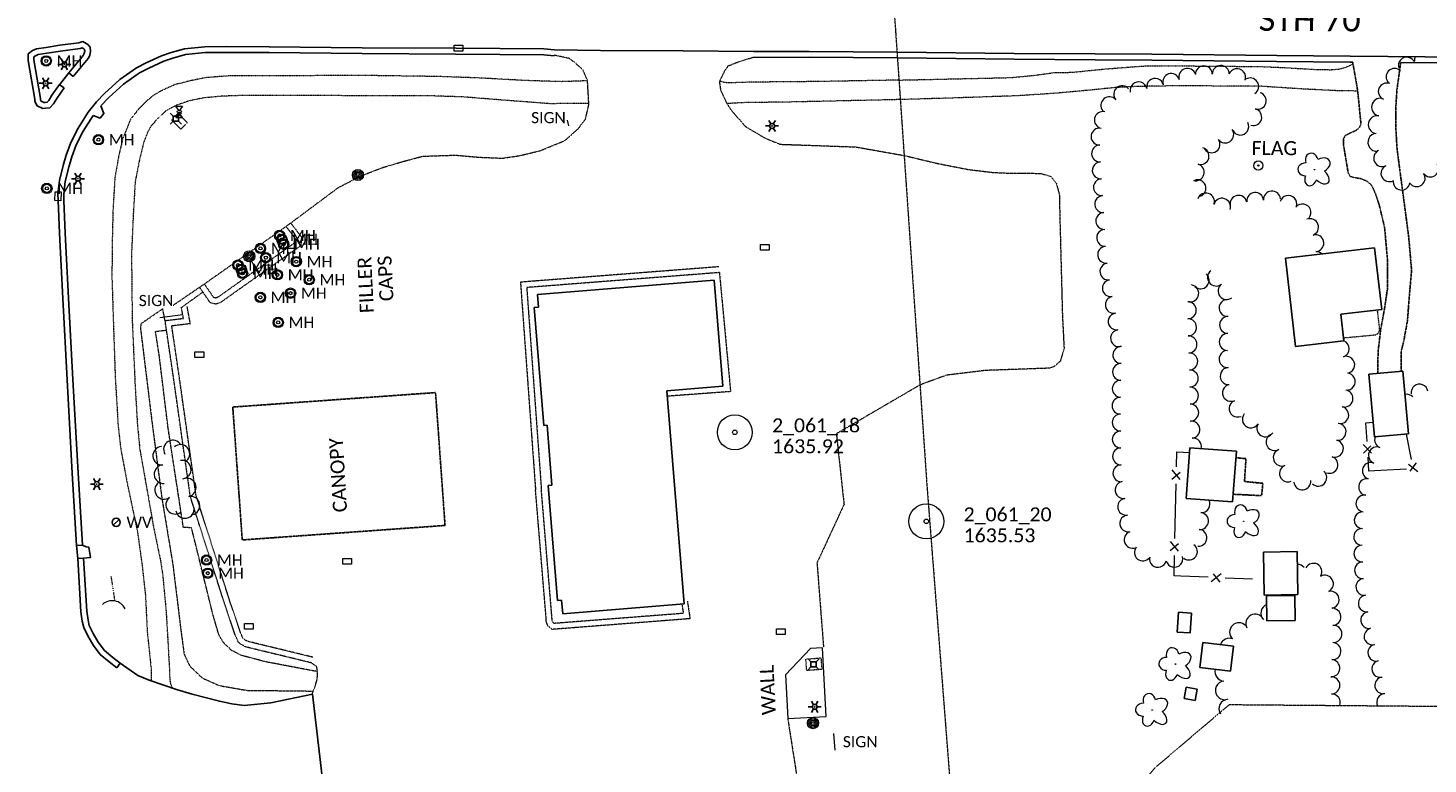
# Model space of a CAD drawing. Extents: x 386237 to 390135, y 96958 to 113752.
# Tile 87 of 116: x 388447 to 389048, y 107575 to 107891. Entities that reach past the tile are written whole.
import ezdxf
from ezdxf.enums import TextEntityAlignment as Align

# ---------------------------------------------------------------- set-up
doc = ezdxf.new("R2010")
doc.units = 0
doc.header["$MEASUREMENT"] = 0
for name, pattern in [('Wisdot3', [0.1875, 0.125, -0.0625]), ('Wisdot5', [0.1, 0.05, -0.05]), ('Wisdot6', [0.375, 0.125, -0.0625, 0.03125, -0.0625, 0.03125, -0.0625])]:
    doc.linetypes.add(name, pattern=pattern)
for name, color, linetype, lineweight in [('E_BLD', 231, 'Continuous', 25), ('E_BLD_HvyDash', 231, 'Wisdot3', 25), ('E_BLD_Name', 231, 'Continuous', 18), ('E_DRN', 41, 'Continuous', 18), ('E_DRN_Grate', 171, 'Continuous', 18), ('E_DWY', 51, 'Wisdot3', 18), ('E_FEN_P', 41, 'Continuous', 18), ('E_LAND_TreeLine_P', 91, 'Continuous', 18), ('E_LAND_Vegetation', 81, 'Continuous', 18), ('E_LTG', 21, 'Continuous', 25), ('E_MAP_Limits', 81, 'Wisdot3', 18), ('E_MAP_PassPoints', 41, 'Continuous', 18), ('E_MISCPROP', 31, 'Continuous', 18), ('E_MISCPROP_HvyDash', 231, 'Wisdot3', 25), ('E_MISCPROP_Railing', 31, 'Continuous', 18), ('E_PATH_Sidewalk', 51, 'Wisdot5', 18), ('E_RDWY', 21, 'Continuous', 25), ('E_RDWY_C_and_G', 21, 'Continuous', 25), ('E_RDWY_Gravel', 21, 'Wisdot3', 25), ('E_RDWY_Name', 21, 'Continuous', 18), ('E_SGN', 21, 'Continuous', 18), ('E_UTL_AG', 31, 'Continuous', 18), ('E_UTL_AG_Bold', 31, 'Continuous', 25), ('E_UTL_MH', 31, 'Continuous', 18), ('E_UTL_W', 171, 'Continuous', 25), ('E_WAL', 41, 'Continuous', 25), ('E_WTR', 131, 'Wisdot6', 18)]:
    doc.layers.add(name, color=color, linetype=linetype, lineweight=lineweight)
doc.styles.add('CalibriLight', font='calibril.ttf')

# ---------------------------------------------------------------- blocks, each defined once
blk = doc.blocks.new('PP')
at = {"layer": 'E_MAP_PassPoints', "lineweight": 0}
for radius in [7.5, 0.96]:
    blk.add_circle((0, 0), radius, dxfattribs=at)
blk = doc.blocks.new('CULV')
at = {"color": 0, "linetype": 'ByBlock', "lineweight": -2, "transparency": 16777216}
blk.add_arc((0, 12.3), 12.3, 216.8699, 323.1301, dxfattribs=at)
blk = doc.blocks.new('DTRE')
at = {"color": 0, "linetype": 'ByBlock', "lineweight": -2, "transparency": 16777216}
blk.add_circle((-0.18, 0), 0.183, dxfattribs=at)
for centre, major_axis, ratio in [((-1.87, 5.32), (1.36, -4.98), 0.782863), ((-5.87, 0.15), (4.93, -0.12), 0.832022), ((4.06, 2.74), (-5.27, -2.93), 0.691916), ((-2.49, -5.24), (1.8, 4.86), 0.716896), ((3.54, -3.71), (-5.01, 4.58), 0.560249)]:
    blk.add_ellipse(centre, major_axis=major_axis, ratio=ratio, start_param=1.570796, end_param=4.712389, dxfattribs=at)
blk = doc.blocks.new('INLET')
at = {"color": 0, "linetype": 'ByBlock', "lineweight": -2, "transparency": 16777216, "flags": 128}
blk.add_lwpolyline([(-7.5, 10), (7.5, 10), (7.5, 0), (-7.5, 0)], close=True, dxfattribs=at)
blk = doc.blocks.new('LPOL')
at = {"color": 0, "linetype": 'ByBlock', "lineweight": -2, "transparency": 16777216}
for p, q in [((-4, 0), (-1.5, 0)), ((-0.75, 1.3), (-2, 3.46)), ((0.75, 1.3), (2, 3.46)), ((1.5, 0), (4, 0)), ((-2, -3.46), (-0.75, -1.3)), ((2, -3.46), (0.75, -1.3))]:
    blk.add_line(p, q, dxfattribs=at)
for radius in [1.5, 1.5, 1.5, 0.125]:
    blk.add_circle((0, 0), radius, dxfattribs=at)
blk = doc.blocks.new('MH')
at = {"color": 0, "linetype": 'ByBlock', "lineweight": -2, "transparency": 16777216}
for radius in [5, 4, 1.5]:
    blk.add_circle((0, 0), radius, dxfattribs=at)
at = {"color": 0, "linetype": 'ByBlock', "lineweight": -2, "transparency": 16777216, "style": 'CalibriLight'}
blk.add_text('MH', height=10.8, dxfattribs=at).set_placement((10, 0), align=Align.MIDDLE_LEFT)
blk = doc.blocks.new('MTR')
at = {"color": 0, "linetype": 'ByBlock', "lineweight": -2, "transparency": 16777216, "flags": 128}
for points in [[(-3.8, 6.5), (3.8, 6.5), (0, 1.2)], [(-3.8, -6.5), (3.8, -6.5), (0, -1.2)]]:
    blk.add_lwpolyline(points, close=True, dxfattribs=at)
at = {"color": 0, "linetype": 'ByBlock', "lineweight": -2, "transparency": 16777216}
blk.add_ellipse((0, 0), major_axis=(2.5, 0), ratio=0.5, dxfattribs=at)
blk = doc.blocks.new('PED')
at = {"color": 0, "linetype": 'ByBlock', "lineweight": -2, "transparency": 16777216}
for p, q in [((-2.5, 2.5), (-5.3, 5.3)), ((2.5, 2.5), (5.3, 5.3)), ((-2.5, -2.5), (-5.3, -5.3)), ((2.5, -2.5), (5.3, -5.3))]:
    blk.add_line(p, q, dxfattribs=at)
at = {"color": 0, "linetype": 'ByBlock', "lineweight": -2, "transparency": 16777216, "flags": 128}
blk.add_lwpolyline([(-2.5, -2.5), (2.5, -2.5), (2.5, 2.5), (-2.5, 2.5)], close=True, dxfattribs=at)
blk = doc.blocks.new('POLE')
at = {"color": 0, "linetype": 'ByBlock', "lineweight": -2, "transparency": 16777216}
for radius in [4.46, 3.35, 2.23, 1.12]:
    blk.add_circle((0, 0), radius, dxfattribs=at)
blk = doc.blocks.new('SIGN')
at = {"color": 0, "linetype": 'ByBlock', "lineweight": -2, "transparency": 16777216, "style": 'CalibriLight'}
blk.add_text('SIGN', height=12, dxfattribs=at).set_placement((0, 0), align=Align.MIDDLE_CENTER)
blk = doc.blocks.new('WV')
at = {"color": 0, "linetype": 'ByBlock', "lineweight": -2, "transparency": 16777216}
blk.add_line((-2.8, -2.8), (2.8, 2.8), dxfattribs=at)
blk.add_circle((0, 0), 4, dxfattribs=at)
at = {"color": 0, "linetype": 'ByBlock', "lineweight": -2, "transparency": 16777216, "style": 'CalibriLight'}
blk.add_text('WV', height=10.8, dxfattribs=at).set_placement((10, 0), align=Align.MIDDLE_LEFT)

msp = doc.modelspace()

# ---------------------------------------------------------------- linework, layer by layer
at = {"layer": 'E_BLD', "ltscale": 5}
for p, q in [((389024.85, 107796.79), (388986.58, 107792.39)), ((389027.88, 107770.41), (389024.85, 107796.79)), ((389024.85, 107796.79), (389024.85, 107796.79)), ((388986.58, 107792.39), (388990.93, 107754.56)), ((388741.43, 107782.95), (388665.5, 107776.79)), ((388745.12, 107737.49), (388741.43, 107782.95)), ((388665.5, 107776.79), (388665.94, 107771.39)), ((388665.94, 107771.39), (388664.13, 107771.24)), ((388664.13, 107771.24), (388668.24, 107720.63)), ((389010.37, 107768.4), (389027.88, 107770.41)), ((389011.69, 107756.95), (389010.37, 107768.4)), ((388990.93, 107754.56), (389011.69, 107756.95)), ((389036.97, 107743.96), (389022.38, 107742.67)), ((389022.38, 107742.67), (389024.77, 107715.68)), ((389022.38, 107742.67), (389022.38, 107742.67)), ((389039.36, 107716.98), (389036.97, 107743.96)), ((388721.08, 107735.54), (388745.12, 107737.49)), ((388728.51, 107644.04), (388721.08, 107735.54)), ((388668.24, 107720.63), (388669.67, 107720.75)), ((388669.67, 107720.75), (388671.76, 107695)), ((389024.77, 107715.68), (389039.36, 107716.98)), ((388945.51, 107711.05), (388943.91, 107689.32)), ((388965.51, 107709.57), (388945.51, 107711.05)), ((388945.51, 107711.05), (388945.51, 107711.05)), ((388963.9, 107687.85), (388965.51, 107709.57)), ((388671.76, 107695), (388670.11, 107694.86)), ((388670.11, 107694.86), (388674.12, 107645.49)), ((388943.91, 107689.32), (388963.9, 107687.85)), ((388977.13, 107666.27), (388991.54, 107666.5)), ((388977.42, 107647.82), (388977.13, 107666.27)), ((388991.54, 107666.5), (388991.84, 107648.05)), ((388991.54, 107666.5), (388991.54, 107666.5)), ((388991.84, 107648.05), (388977.42, 107647.82)), ((388990.62, 107647.68), (388978.48, 107647.53)), ((388978.48, 107647.53), (388978.62, 107636.72)), ((388978.48, 107647.53), (388978.48, 107647.53)), ((388990.76, 107636.88), (388990.62, 107647.68)), ((388674.12, 107645.49), (388675.93, 107645.63)), ((388675.93, 107645.63), (388676.41, 107639.81)), ((388676.41, 107639.81), (388728.51, 107644.04)), ((388940.72, 107640.44), (388940.15, 107631.92)), ((388946.28, 107640.07), (388940.72, 107640.44)), ((388945.72, 107631.55), (388946.28, 107640.07)), ((388978.62, 107636.72), (388990.76, 107636.88)), ((388940.15, 107631.92), (388945.72, 107631.55)), ((388940.15, 107631.92), (388940.15, 107631.92)), ((388949.8, 107616.69), (388951.06, 107627.43)), ((388951.06, 107627.43), (388964.27, 107625.87)), ((388951.06, 107627.43), (388951.06, 107627.43)), ((388964.27, 107625.87), (388963.01, 107615.14)), ((388963.01, 107615.14), (388949.8, 107616.69)), ((388944.01, 107608.3), (388943.14, 107603.39)), ((388948.7, 107607.46), (388944.01, 107608.3)), ((388947.83, 107602.56), (388948.7, 107607.46)), ((388943.14, 107603.39), (388947.83, 107602.56)), ((388943.14, 107603.39), (388943.14, 107603.39))]:
    msp.add_line(p, q, dxfattribs=at)
at = {"layer": 'E_BLD_HvyDash', "flags": 128}
msp.add_lwpolyline([(388964.14, 107691.09), (388976.32, 107690.48), (388976.88, 107695.77), (388968.99, 107696.57), (388969.62, 107706.36), (388965.3, 107706.78)], dxfattribs=at)
at = {"layer": 'E_DWY', "flags": 128}
for points in [[(388522.61, 107781.36), (388558.57, 107806.68), (388580.03, 107822.68), (388589.52, 107827.61), (388599.05, 107831.3), (388607.6, 107833.84), (388616.28, 107836.16), (388630.3, 107836.64), (388640.33, 107835.75), (388650.45, 107835.31), (388658.27, 107836.48), (388666.73, 107838.56), (388677.25, 107842.85), (388682.92, 107847.87), (388686.14, 107852.02), (388687.61, 107858.36), (388687.03, 107868.67), (388685.08, 107873.21), (388681.49, 107876.46), (388679.07, 107878.17), (388672.69, 107879.56)], [(388758.28, 107878.58), (388752.55, 107876.87), (388747.23, 107874.78), (388745.95, 107872.94), (388744.79, 107870.65), (388743.64, 107868.25), (388744.1, 107864.68), (388746.65, 107859.15), (388748.66, 107855.96), (388754.74, 107848.98), (388763.11, 107843.99), (388769.71, 107841.3), (388802.09, 107840.16), (388822.92, 107836.49)], [(388822.92, 107836.49), (388837.38, 107833.04), (388850.34, 107830.49), (388861.19, 107829.19), (388868.08, 107828.89), (388874.25, 107828.85), (388881.4, 107828.81), (388885.72, 107827.55), (388888.26, 107824.44), (388889.56, 107819.58), (388889.69, 107811.9), (388890.84, 107767.93), (388891.56, 107753.63), (388889.93, 107748.17), (388887.45, 107745.97), (388885.24, 107745.19), (388857.69, 107744.21), (388841.08, 107742.18), (388829.71, 107738)], [(388559.76, 107807.37), (388564.27, 107801.47), (388564, 107797.74), (388562.14, 107796.48), (388529.48, 107773.35), (388527.55, 107772.67), (388525.11, 107773.28), (388523.46, 107775.71), (388520.6, 107779.86)], [(388557.77, 107805.85), (388561.71, 107800.7), (388561.59, 107799.13), (388560.72, 107798.54), (388528.32, 107775.59), (388527.43, 107775.28), (388526.64, 107775.48), (388525.52, 107777.12), (388522.66, 107781.28)], [(388743.44, 107788.72), (388658.26, 107782.11), (388664.72, 107693.04)], [(388743.64, 107786.23), (388660.94, 107779.81), (388667.21, 107693.23)], [(388743.64, 107786.23), (388748.43, 107735.15), (388721.28, 107733.15)], [(388509.22, 107772.2), (388522.61, 107781.36)], [(388512.73, 107771.25), (388521.96, 107777.89)], [(388505.74, 107765.63), (388504.71, 107770.63), (388497.77, 107765.87), (388495.36, 107764.3), (388495.21, 107762.06), (388495.69, 107758.13), (388500.14, 107721.86), (388504.41, 107689.02), (388509.1, 107660.72), (388512.6, 107632.1), (388513.91, 107622.46), (388516.31, 107617.39), (388521.64, 107612.25), (388529.08, 107608.95), (388541.06, 107606.9), (388565.12, 107606.69), (388569.3, 107606.48)], [(388568.54, 107618.72), (388542.38, 107625.06), (388540.4, 107625.56), (388538.34, 107626.61), (388537.13, 107627.69), (388535.97, 107630.29), (388531.23, 107644.22), (388516.58, 107690.09), (388509.25, 107741.94), (388505.74, 107765.63), (388513.62, 107766.57), (388512.73, 107771.25)], [(388569.13, 107621.15), (388542.98, 107627.49), (388541.28, 107627.91), (388539.77, 107628.69), (388539.19, 107629.2), (388538.3, 107631.21), (388533.6, 107645), (388519.02, 107690.65), (388511.72, 107742.3), (388508.59, 107763.45), (388516.58, 107764.41), (388515.19, 107771.72)], [(388571.08, 107614.97), (388548.78, 107619.19), (388538.32, 107621.98), (388534.29, 107624.07), (388530.8, 107627.39), (388528.79, 107630.82), (388526.26, 107639.49), (388517.09, 107676.69), (388513.59, 107676.85), (388507.03, 107719.58), (388503.22, 107750.77), (388501.61, 107760.97), (388506.34, 107761.54)], [(388829.71, 107738), (388793.84, 107717.04), (388797.12, 107686.72), (388785.52, 107661.62), (388788.33, 107625.34)], [(388729.9, 107645.13), (388731.02, 107637.67), (388671.84, 107633.07), (388670.03, 107634.58), (388669.35, 107636.41), (388669.31, 107637.54), (388664.72, 107693.02)], [(388727.54, 107643.96), (388728.15, 107639.96), (388672.66, 107635.64), (388672.14, 107636.07), (388671.83, 107636.9), (388671.81, 107637.69), (388667.21, 107693.23)], [(388568.82, 107605.19), (388570.06, 107608.55), (388571.07, 107611.84), (388571.1, 107614.2), (388571.05, 107615.77), (388570.78, 107617.11), (388568.54, 107618.72)], [(388772.98, 107594.72), (388781.03, 107543.46), (388801.13, 107530.11), (388834.88, 107508.7), (388847.9, 107499.45)]]:
    msp.add_lwpolyline(points, dxfattribs=at)
at = {"layer": 'E_FEN_P', "ltscale": 5}
for p, q in [((389023.44, 107708.73), (389019.86, 107712.37)), ((389020.08, 107708.7), (389023.18, 107711.8)), ((388937.81, 107697.63), (388941.37, 107700.62)), ((388941.37, 107697.36), (388937.9, 107701.53)), ((389039.31, 107704.07), (389043.33, 107700.91)), ((389042.64, 107704.52), (389039.95, 107701.06)), ((388940.63, 107666.62), (388937.17, 107670.79)), ((388937.08, 107666.89), (388940.64, 107669.88)), ((388958.95, 107656.86), (388954.71, 107653.47)), ((388958.61, 107653.31), (388955.68, 107656.92))]:
    msp.add_line(p, q, dxfattribs=at)
at = {"layer": 'E_FEN_P', "flags": 128}
for points in [[(389021.58, 107713.77), (389021.09, 107721.67), (389024.21, 107721.98)], [(389038.44, 107716.89), (389040.51, 107706.03)], [(388939.85, 107702.86), (388940, 107709.23), (388945.36, 107708.98)], [(389027.44, 107701.25), (389022.38, 107700.96), (389022, 107706.94)], [(389038.49, 107701.88), (389027.44, 107701.25)], [(388939.4, 107683.85), (388939.68, 107695.59)], [(388939.12, 107672.11), (388939.4, 107683.85)], [(388941.69, 107655.94), (388938.74, 107656.06), (388938.95, 107664.85)], [(388953.42, 107655.45), (388941.69, 107655.94)], [(388972.41, 107654.65), (388960.68, 107655.14)]]:
    msp.add_lwpolyline(points, dxfattribs=at)
at = {"layer": 'E_LAND_TreeLine_P'}
for centre, radius, start, end in [((388951.55, 107871.32), 3.63, 1.19103, 181.19103), ((388958.81, 107871.48), 3.63, 1.19103, 181.19103), ((389038.62, 107875.07), 3.6, 18.58815, 198.58815), ((389045.48, 107877.17), 3.6, 151.82391, 181.90925), ((388930.61, 107865.92), 3.63, 11.80779, 191.80779), ((388937.55, 107868.02), 3.63, 17.88858, 197.88858), ((388944.46, 107870.25), 3.63, 17.88858, 197.88858), ((388965.81, 107870.09), 3.63, 340.00969, 160.00969), ((388971.45, 107866.13), 3.63, 303.02988, 123.02988), ((389033.38, 107870.22), 3.6, 44.66351, 224.66351), ((388916.49, 107862.78), 3.63, 40.74526, 220.74526), ((388923.51, 107864.44), 3.63, 11.80779, 191.80779), ((388974.68, 107859.93), 3.63, 254.50944, 74.50944), ((389030.03, 107863.99), 3.6, 68.0922, 248.0922), ((388911, 107858.05), 3.63, 40.74526, 220.74526), ((389027.33, 107857.25), 3.82, 79.40866, 259.40866), ((388908.21, 107851.69), 3.63, 77.43839, 257.43839), ((388967.16, 107848.9), 3.63, 207.736, 27.736), ((388972.75, 107852.94), 3.63, 254.50944, 74.50944), ((389025.92, 107849.73), 3.82, 79.40866, 259.40866), ((388906.78, 107844.59), 3.63, 91.92401, 271.92401), ((388960.75, 107845.5), 3.63, 215.30332, 35.30332), ((389025.76, 107842.15), 3.82, 94.88747, 274.88747), ((388907.02, 107837.34), 3.63, 91.92401, 271.92401), ((388950.13, 107836.24), 3.63, 253.71811, 73.71811), ((388954.83, 107841.3), 3.63, 215.30332, 35.30332), ((389028.03, 107835.32), 3.6, 115.88548, 295.88548), ((388907.29, 107830.09), 3.63, 94.19233, 274.19233), ((388948.09, 107829.28), 3.63, 253.71811, 73.71811), ((389048.78, 107830.89), 3.6, 215.31884, 35.31884), ((389031.17, 107828.85), 3.6, 115.88548, 295.88548), ((389042.91, 107826.73), 3.6, 215.31884, 35.31884), ((388907.82, 107822.86), 3.63, 94.19233, 274.19233), ((388948.82, 107822.43), 3.63, 291.25882, 111.25882), ((388973.58, 107816.97), 3.63, 5.15583, 185.15583), ((388980.81, 107817.62), 3.63, 5.15583, 185.15583), ((389036.39, 107825.24), 3.6, 172.35775, 352.35775), ((388908.35, 107815.62), 3.63, 94.19233, 274.19233), ((388952.45, 107816.73), 3.63, 341.96308, 161.96308), ((388959.35, 107814.49), 3.63, 341.96308, 161.96308), ((388966.44, 107815.75), 3.63, 11.88863, 191.88863), ((388987.77, 107815.68), 3.63, 343.4033, 163.4033), ((388993.89, 107812.02), 3.63, 321.0037, 141.0037), ((388908.81, 107808.38), 3.63, 92.91545, 272.91545), ((388997.13, 107805.7), 3.63, 291.2944, 111.2944), ((388909.18, 107801.14), 3.63, 92.91545, 272.91545), ((388999.4, 107798.86), 3.63, 272.38982, 92.38982), ((388909.61, 107793.89), 3.63, 97.6806, 277.6806), ((388999.7, 107791.62), 3.63, 45.25211, 92.38982), ((388910.58, 107786.7), 3.63, 97.6806, 277.6806), ((388950.15, 107782.93), 3.66, 227.57435, 47.57435), ((388956.8, 107784.11), 3.66, 127.89733, 307.89733), ((388911.62, 107779.53), 3.63, 100.23703, 280.23703), ((388945.69, 107777.29), 3.66, 261.13274, 81.13274), ((388961.3, 107778.33), 3.66, 127.89733, 307.89733), ((388912.91, 107772.39), 3.63, 100.23703, 280.23703), ((388944.65, 107770.05), 3.66, 270.6686, 90.6686), ((388961.75, 107771.08), 3.66, 92.26607, 272.26607), ((388914.14, 107765.24), 3.63, 98.09048, 278.09048), ((388961.94, 107763.76), 3.66, 88.94735, 268.94735), ((388915.16, 107758.05), 3.63, 98.09048, 278.09048), ((388944.74, 107762.72), 3.66, 270.6686, 90.6686), ((388916.12, 107750.87), 3.63, 89.14734, 269.14734), ((388944.95, 107755.4), 3.66, 272.38982, 92.38982), ((388961.8, 107756.43), 3.66, 88.94735, 268.94735), ((389010.29, 107753.56), 3.66, 288.79715, 67.6414), ((388945.26, 107748.09), 3.66, 272.38982, 92.38982), ((388961.76, 107749.11), 3.66, 93.52897, 273.52897), ((389012.65, 107746.63), 3.66, 288.79715, 108.79715), ((388916.01, 107743.61), 3.63, 89.14734, 269.14734), ((388945.48, 107740.77), 3.66, 270.77591, 90.77591), ((388962.21, 107741.8), 3.66, 93.52897, 273.52897), ((389012.84, 107739.44), 3.66, 264.6504, 84.6504), ((388915.9, 107736.36), 3.63, 89.14734, 269.14734), ((388945.58, 107733.44), 3.66, 270.77591, 90.77591), ((388963.21, 107734.62), 3.66, 113.01907, 293.01907), ((389044.15, 107734.72), 3.62, 9.12583, 189.12583), ((388915.81, 107729.1), 3.63, 90.33755, 270.33755), ((388966.07, 107727.88), 3.66, 113.01907, 293.01907), ((389011.9, 107732.19), 3.66, 255.38241, 75.38241), ((389038.56, 107730.38), 3.62, 43.07237, 101.25713), ((388915.86, 107721.85), 3.63, 90.33755, 270.33755), ((388945.68, 107726.12), 3.66, 270.77591, 90.77591), ((388971.74, 107723.27), 3.66, 141.42968, 321.42968), ((389010.05, 107725.11), 3.66, 255.38241, 75.38241), ((388946.19, 107718.82), 3.66, 275.23571, 95.23571), ((388977.95, 107719.4), 3.66, 148.92802, 328.92802), ((389008.91, 107717.88), 3.66, 263.00908, 83.00908), ((388915.9, 107714.59), 3.63, 90.33755, 270.33755), ((388946.86, 107711.53), 3.66, 346.74729, 95.23571), ((388981.94, 107713.51), 3.66, 116.71411, 296.71411), ((389007.77, 107710.67), 3.66, 251.22856, 71.22856), ((389028.44, 107714.5), 3.59, 160.33033, 248.46945), ((388916.03, 107707.34), 3.63, 91.11373, 271.11373), ((388985, 107706.86), 3.66, 111.46492, 291.46492), ((389005.41, 107703.74), 3.66, 251.22856, 71.22856), ((389025.81, 107707.82), 3.59, 68.46945, 248.46945), ((388916.17, 107700.08), 3.63, 91.11373, 271.11373), ((388987.68, 107700.05), 3.66, 111.46492, 291.46492), ((389000.63, 107698.24), 3.66, 227.47907, 47.47907), ((389023.17, 107701.15), 3.59, 68.46945, 248.46945), ((388917.1, 107692.9), 3.63, 98.63614, 278.63614), ((388993.78, 107696.66), 3.66, 185.51952, 5.51952), ((389021.59, 107694.18), 3.59, 80.76179, 260.76179), ((388918.19, 107685.72), 3.63, 98.63614, 278.63614), ((388950.53, 107686.85), 3.63, 264.94875, 28.82032), ((389020.43, 107687.1), 3.59, 80.76179, 260.76179), ((388949.89, 107679.62), 3.63, 264.94875, 84.94875), ((389019.71, 107679.97), 3.59, 87.9537, 267.9537), ((388919.13, 107678.53), 3.63, 97.09492, 277.09492), ((389019.45, 107672.79), 3.59, 87.9537, 267.9537), ((388920.96, 107671.56), 3.63, 110.03994, 290.03994), ((388949.25, 107672.4), 3.63, 264.94875, 84.94875), ((388925.37, 107666.11), 3.63, 141.0037, 321.0037), ((388938.92, 107663.43), 3.63, 195.25632, 15.25632), ((388945.13, 107666.5), 3.63, 233.27916, 53.27916), ((389019.57, 107665.62), 3.59, 92.26607, 272.26607), ((388931.88, 107663.35), 3.63, 167.56875, 347.56875), ((388991.58, 107657.39), 3.68, 36.53341, 89.28227), ((388998.57, 107657.77), 3.68, 332.01753, 152.01753), ((389019.86, 107658.45), 3.59, 92.26607, 272.26607), ((389003.47, 107652.66), 3.68, 299.80489, 119.80489), ((389020.4, 107651.3), 3.59, 98.19427, 278.19427), ((389005.95, 107645.79), 3.68, 284.1338, 104.1338), ((389021.43, 107644.2), 3.59, 98.19427, 278.19427), ((388980.01, 107640.13), 3.99, 111.77073, 225.74443), ((389006.68, 107638.48), 3.68, 273.69177, 93.69177), ((389022.45, 107637.09), 3.59, 98.19427, 278.19427), ((388966.61, 107631.92), 3.99, 44.66351, 224.66351), ((388973.55, 107635.6), 3.99, 28.10644, 208.10644), ((389007.15, 107631.12), 3.68, 273.69177, 93.69177), ((388962.45, 107625.29), 3.99, 67.49716, 161.91247), ((389023.91, 107630.07), 3.59, 103.44511, 283.44511), ((389006.7, 107623.77), 3.68, 266.25707, 86.25707), ((389025.57, 107623.09), 3.59, 103.44511, 283.44511), ((389006.22, 107616.42), 3.68, 266.25707, 86.25707), ((389027.24, 107616.11), 3.59, 103.44511, 283.44511), ((388960.32, 107614.9), 4.01, 165.45176, 266.9372), ((388960.5, 107606.91), 4.01, 95.56965, 275.56965), ((389006.25, 107609.06), 3.68, 271.32379, 91.32379), ((389028.52, 107609.05), 3.59, 99.30105, 279.30105), ((389006.42, 107601.7), 3.68, 340.09518, 90.65127), ((389029.33, 107601.93), 3.59, 91.23286, 206.8019), ((388962.04, 107599.08), 4.01, 93.02997, 214.18685)]:
    msp.add_arc(centre, radius, start, end, dxfattribs=at)
at = {"layer": 'E_LAND_Vegetation'}
for centre, start, end in [((388509.09, 107710.3), 30.03493, 210.01961), ((388512.35, 107708.42), 311.61415, 131.59883), ((388504.48, 107707.63), 94.22695, 274.21163), ((388505.06, 107699.71), 94.22695, 274.21163), ((388512.91, 107701.68), 277.40588, 97.39056), ((388505.3, 107692.91), 126.83143, 306.81611), ((388515.09, 107694), 281.52095, 101.50563), ((388510.06, 107686.56), 126.83143, 306.81611), ((388516.68, 107686.22), 281.52095, 101.50563), ((388514.26, 107684.74), 190.2013, 10.18598)]:
    msp.add_arc(centre, 3.97, start, end, dxfattribs=at)
at = {"layer": 'E_MAP_Limits', "lineweight": 0, "flags": 128}
msp.add_lwpolyline([(388801.36, 108149.03), (388832.67, 107695.05), (388876.2, 107135.79)], dxfattribs=at)
at = {"layer": 'E_MAP_Limits', "flags": 128}
for points in [[(388962.53, 107600.82), (388930.85, 107573.91), (388849.26, 107481.87)], [(388962.53, 107600.82), (389780.92, 107594.28)]]:
    msp.add_lwpolyline(points, dxfattribs=at)
at = {"layer": 'E_MAP_PassPoints', "lineweight": 0}
for centre, radius in [((388750.25, 107717.66), 7.5), ((388750.25, 107717.66), 0.96), ((388832.45, 107679.45), 7.5), ((388832.45, 107679.45), 0.96)]:
    msp.add_circle(centre, radius, dxfattribs=at)
at = {"layer": 'E_MISCPROP'}
for radius in [2, 0.25]:
    msp.add_circle((388974.93, 107832.17), radius, dxfattribs=at)
at = {"layer": 'E_MISCPROP_HvyDash', "flags": 128}
msp.add_lwpolyline([(388621.81, 107734.72), (388534.79, 107728.51), (388538.86, 107671.48), (388625.89, 107677.69)], close=True, dxfattribs=at)
at = {"layer": 'E_MISCPROP_Railing', "flags": 128}
for points in [[(388787.9, 107625.2), (388782.69, 107624.9), (388772.02, 107613.65), (388773.06, 107594.82)], [(388773, 107594.82), (388789.47, 107595.77), (388787.9, 107625.2)]]:
    msp.add_lwpolyline(points, dxfattribs=at)
at = {"layer": 'E_PATH_Sidewalk', "flags": 128}
for points in [[(388820.69, 107868.84), (388868.54, 107869.91), (388878.61, 107870.87), (388887.75, 107872.1), (388894.99, 107872.19), (388909.47, 107873.65), (388925.5, 107874.88), (388934.15, 107875), (388975.11, 107874.67), (388984.2, 107874.31), (389000.08, 107873.38), (389006.18, 107873.3), (389009.62, 107873.59), (389012.4, 107874.32), (389013.51, 107874.8), (389015.56, 107875.76)], [(388687.04, 107868.54), (388675.88, 107868.16), (388660.54, 107868.64), (388641.08, 107869.72), (388622.86, 107870.38), (388594.72, 107870.77), (388559.08, 107870.73), (388532.47, 107870.6), (388523.4, 107869.9), (388517.15, 107868.68), (388510.19, 107866.98), (388504.16, 107864.3), (388500.04, 107861.86), (388494.6, 107856.68), (388490.89, 107852), (388489.54, 107848.53), (388487.52, 107843.69), (388485.86, 107836.39), (388484.17, 107826.73), (388483.36, 107812.73), (388483.04, 107799.07), (388482.92, 107784.47), (388483.58, 107763.61), (388484.35, 107741.12), (388485.11, 107728.69), (388485.55, 107720.84), (388486.75, 107710.27), (388489.56, 107695.43), (388493.85, 107675.2), (388495.86, 107660.78), (388497.31, 107647.75), (388498.07, 107632.23), (388499.73, 107616.4), (388499.71, 107611.03)], [(388820.69, 107868.84), (388789.85, 107868.29), (388776.04, 107868.1), (388757.46, 107867.97), (388747.82, 107867.64), (388745.74, 107867.8), (388743.72, 107868.42)], [(389017.58, 107864.14), (389009.16, 107864.25), (388994.11, 107865), (388975.8, 107866.21), (388939.44, 107866.38), (388922.75, 107866.08), (388913.74, 107865.65), (388903.94, 107864.65), (388888.62, 107863.24), (388871.53, 107862.1), (388841.86, 107861.08), (388821.26, 107860.48)], [(388687.59, 107858.79), (388670.75, 107858.71), (388649.47, 107860.34), (388633.76, 107861.6), (388620.67, 107862.05), (388600.51, 107862.03), (388581.19, 107862.16), (388560.3, 107862.28), (388540.88, 107862.29), (388530.51, 107861.94), (388522.33, 107861.21), (388516.37, 107860), (388510.98, 107858.18), (388506.46, 107855.89), (388502.76, 107852.57), (388499.68, 107849.04), (388498.2, 107846.35), (388496.54, 107842.08), (388494.92, 107835.51), (388492.91, 107825.28), (388492.06, 107810.77), (388491.33, 107794.24), (388491.46, 107780.82), (388491.64, 107765.5), (388492.86, 107737.98), (388493.81, 107721.73), (388494.87, 107710.54), (388496.06, 107703.79), (388500.92, 107676.33), (388503.75, 107662.73), (388504.68, 107656.81), (388506.18, 107640.8), (388506.97, 107627.53), (388507.58, 107616.32), (388507.72, 107612.23), (388507.89, 107610.6), (388508.68, 107607.94)], [(388821.26, 107860.48), (388796.36, 107859.93), (388776.45, 107859.47), (388753.55, 107859.14), (388746.9, 107858.75)], [(389011.54, 107758.23), (389025.42, 107759.55), (389026.41, 107760.29), (389026.88, 107761.31), (389026.96, 107762.33), (389026.06, 107770.2)]]:
    msp.add_lwpolyline(points, dxfattribs=at)
for points in [[(388511.28, 107854.63), (388515.34, 107850.62), (388512.52, 107847.77), (388508.46, 107851.77)], [(388781.11, 107615.42), (388780.73, 107620.35), (388787.21, 107620.85), (388787.59, 107615.92)]]:
    msp.add_lwpolyline(points, close=True, dxfattribs=at)
at = {"layer": 'E_RDWY', "flags": 128}
for points in [[(388466.28, 107870.34), (388471.36, 107876.42), (388472.69, 107878.04), (388473.43, 107879.35), (388473.76, 107881.21), (388473.54, 107883), (388472.53, 107884.18), (388470.5, 107885.34), (388468.78, 107884.85), (388460.54, 107883.79), (388454.65, 107882.86), (388450.53, 107882.23), (388448.87, 107881.49), (388446.93, 107880.05), (388446.91, 107877.3), (388449.78, 107860.67), (388449.82, 107859.63), (388450.8, 107857.83), (388453.24, 107856.71), (388454.41, 107856.75), (388456.32, 107856.94), (388457.92, 107858.65), (388459.28, 107860.98), (388462.43, 107865.5)], [(388464.36, 107871.95), (388469.43, 107878.01), (388470.62, 107879.46), (388471.04, 107880.2), (388471.23, 107881.28), (388471.15, 107881.95), (388470.92, 107882.22), (388470.17, 107882.64), (388469.28, 107882.39), (388460.9, 107881.32), (388455.04, 107880.39), (388451.24, 107879.81), (388450.13, 107879.32), (388449.42, 107878.79), (388449.41, 107877.5), (388452.28, 107860.92), (388452.3, 107860.31), (388452.6, 107859.75), (388453.74, 107859.23), (388454.24, 107859.25), (388455.14, 107859.34), (388455.9, 107860.15), (388457.17, 107862.32), (388460.38, 107866.93)], [(388672.9, 107881.76), (388668.34, 107882.19), (388630.61, 107882.53), (388590.35, 107882.72), (388550.36, 107883.15), (388532.09, 107883.2), (388522.87, 107883.17), (388514.09, 107882.28), (388508.3, 107880.67), (388504.23, 107879.24), (388497.67, 107876.25), (388493.54, 107874.16), (388486.36, 107869.07), (388479.8, 107863.12), (388476.37, 107859.45)], [(388672.67, 107879.28), (388668.22, 107879.69), (388630.59, 107880.03), (388590.33, 107880.22), (388550.34, 107880.65), (388532.09, 107880.7), (388523, 107880.67), (388514.55, 107879.82), (388509.05, 107878.28), (388505.16, 107876.91), (388498.75, 107874), (388494.83, 107872.01), (388487.93, 107867.12), (388481.56, 107861.34), (388478.2, 107857.75)], [(388672.9, 107881.76), (388692.58, 107881.61), (388728.07, 107881.36), (388758.27, 107881.08)], [(388758.27, 107881.08), (388782.2, 107881.17), (388819.86, 107880.87)], [(388758.28, 107878.58), (388782.2, 107878.67), (388820.03, 107878.36)], [(388466.28, 107870.34), (388464.36, 107871.95), (388460.46, 107866.87), (388462.43, 107865.5)], [(388476.37, 107859.45), (388472.73, 107855.02)], [(388478.2, 107857.75), (388479.51, 107854.52), (388477.86, 107852.52), (388474.86, 107853.7)], [(388472.73, 107855.02), (388468.48, 107848.17), (388465.31, 107842.06), (388463.32, 107836.66), (388461.97, 107832.15), (388460.45, 107825.72), (388459.76, 107820.06), (388459.8, 107817.1), (388460.39, 107803.1), (388461.85, 107775.06), (388463.66, 107740.25), (388465.93, 107700.12), (388467.78, 107669.14)], [(388474.86, 107853.7), (388470.65, 107846.93), (388467.6, 107841.04), (388465.7, 107835.87), (388464.39, 107831.5), (388462.92, 107825.28), (388462.26, 107819.92), (388462.29, 107817.17), (388462.89, 107803.21), (388464.35, 107775.19), (388466.16, 107740.39), (388468.43, 107700.27), (388470.27, 107669.29)], [(388470.27, 107669.29), (388467.78, 107669.14), (388468.25, 107663.49), (388470.75, 107663.63)], [(388470.75, 107663.63), (388473.73, 107663.92), (388472.97, 107668.33), (388471.84, 107668.46), (388470.27, 107669.29)], [(388468.25, 107663.49), (388469.6, 107640.62), (388470.21, 107636.56), (388470.82, 107633.91), (388472.69, 107630.08), (388475.01, 107626.19), (388477.84, 107622.35), (388481.71, 107619.1), (388484.99, 107616.64)], [(388470.75, 107663.63), (388472.09, 107640.88), (388472.67, 107637.03), (388473.2, 107634.75), (388474.89, 107631.27), (388477.09, 107627.58), (388479.68, 107624.08), (388483.26, 107621.06), (388486.49, 107618.64)], [(388484.99, 107616.64), (388486.43, 107618.56), (388493.99, 107613.23), (388498.88, 107611.32), (388510.59, 107607.28), (388517.34, 107605.27), (388529.06, 107602.24), (388534.32, 107601.19), (388539.62, 107600.47), (388551.09, 107601.54), (388569.04, 107605.24), (388573.37, 107567.38), (388535.93, 107562.22), (388525.14, 107559.22), (388516.77, 107556.24), (388510.63, 107551.81), (388497.54, 107537.22), (388487.52, 107521.61), (388482.03, 107513.11), (388480.51, 107504.92), (388480.4, 107495.26)]]:
    msp.add_lwpolyline(points, dxfattribs=at)
at = {"layer": 'E_RDWY_C_and_G', "flags": 128}
for points in [[(388819.86, 107880.87), (388870.16, 107880.3), (388904.92, 107880.09), (388929.27, 107879.94), (388982.81, 107879.36), (389014.3, 107879.08), (389062.67, 107878.72), (389119.09, 107878.19), (389158.67, 107877.79), (389200.63, 107877.51), (389251.41, 107876.91), (389260.16, 107876.86), (389260.15, 107874.36)], [(388820.03, 107878.36), (388870.14, 107877.8), (388904.9, 107877.59), (388929.25, 107877.44), (388982.79, 107876.86), (389014.28, 107876.58), (389015.42, 107876.57)], [(389036.04, 107876.42), (389062.65, 107876.22), (389083, 107876.03)]]:
    msp.add_lwpolyline(points, dxfattribs=at)
at = {"layer": 'E_RDWY_Gravel', "flags": 128}
for points in [[(389015.43, 107876.57), (389017.58, 107864.18), (389018.98, 107849.93), (389018.3, 107848.45), (389016.81, 107847.2), (389013.69, 107845.81), (389012.12, 107844.93), (389011.52, 107843.67), (389011.44, 107841.3), (389013.51, 107828.91), (389014.39, 107827.49), (389015.87, 107827.04), (389019.06, 107826.5), (389022.02, 107825.22), (389023.64, 107823.51), (389025.25, 107820.01), (389026.78, 107815.33), (389029.1, 107805.68), (389030.42, 107790.92), (389030.35, 107779.28), (389029.04, 107770.46), (389027.43, 107761.72), (389026.41, 107753.12), (389026.16, 107747.12), (389026.19, 107743)], [(389036.33, 107743.9), (389036.16, 107746.47), (389036.2, 107752.25), (389037.41, 107757.14), (389038.95, 107765.66), (389039.67, 107775.51), (389040.7, 107787.22), (389039.45, 107801.69), (389036.83, 107821.43), (389034.48, 107839.09), (389033.94, 107848.36), (389034, 107858.22), (389034.41, 107864.67), (389036.04, 107876.42)]]:
    msp.add_lwpolyline(points, dxfattribs=at)
at = {"layer": 'E_SGN', "ltscale": 5}
for p, q in [((388679.05, 107849.2), (388678.51, 107851.71)), ((388503.52, 107766.95), (388513.36, 107768.18)), ((388793.39, 107581.27), (388792.81, 107588.43))]:
    msp.add_line(p, q, dxfattribs=at)
at = {"layer": 'E_WTR', "flags": 128}
for points in [[(388483.2, 107652.07), (388482.62, 107655.91)], [(388483.32, 107651.27), (388483.28, 107651.53)], [(388483.44, 107650.47), (388483.4, 107650.74)], [(388483.56, 107649.68), (388483.52, 107649.94)], [(388484.22, 107645.3), (388483.64, 107649.15)]]:
    msp.add_lwpolyline(points, dxfattribs=at)

# ---------------------------------------------------------------- block references
at = {"layer": 'E_DRN', "xscale": 0.25, "yscale": 0.25, "zscale": 0.25}
for p in [(388631.63, 107881.27), (388763.09, 107795.83), (388520.43, 107749.74), (388583.89, 107661.02), (388541.68, 107633.15), (388770.02, 107630.87)]:
    msp.add_blockref('INLET', p, dxfattribs=at)
at = {"layer": 'E_DRN'}
for name, p, xscale, yscale, zscale, rotation in [('INLET', (388461.02, 107818.96), 0.25, 0.25, 0.25, 88.45284658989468), ('CULV', (388484.22, 107645.3), 0.5, 0.5, 0.5, 169.0507203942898)]:
    msp.add_blockref(name, p, dxfattribs=dict(at, xscale=xscale, yscale=yscale, zscale=zscale, rotation=rotation))
at = {"layer": 'E_LAND_Vegetation', "xscale": 0.6769248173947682, "yscale": 0.6769248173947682, "zscale": 0.6769248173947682}
for p in [(388999.17, 107830.41), (388968.8, 107679.46), (388939.49, 107618.19), (388929.49, 107598.48)]:
    msp.add_blockref('DTRE', p, dxfattribs=at)
at = {"layer": 'E_LTG', "xscale": 0.692840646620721, "yscale": 0.692840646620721, "zscale": 0.692840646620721}
for p in [(388462.53, 107875.6), (388454.49, 107867.46), (388766.26, 107849.15), (388468.36, 107826.5), (388476.44, 107695.45), (388784.56, 107599.83)]:
    msp.add_blockref('LPOL', p, dxfattribs=at)
at = {"layer": 'E_MAP_PassPoints', "lineweight": 0}
for p in [(388750.25, 107717.66), (388832.45, 107679.45)]:
    msp.add_blockref('PP', p, dxfattribs=at)
at = {"layer": 'E_MISCPROP', "xscale": 0.5377037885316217, "yscale": 0.5377037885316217, "zscale": 0.5377037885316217}
for p in [(388588.5, 107828.12), (388541.86, 107793.23), (388783.79, 107592.84)]:
    msp.add_blockref('POLE', p, dxfattribs=at)
at = {"layer": 'E_SGN', "xscale": 0.3999999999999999, "yscale": 0.3999999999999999, "zscale": 0.3999999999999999}
for p in [(388670.27, 107852.73), (388501.88, 107774.24), (388804.05, 107584.89)]:
    msp.add_blockref('SIGN', p, dxfattribs=at)
at = {"layer": 'E_UTL_AG', "xscale": 0.3695150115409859, "yscale": 0.3695150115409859, "zscale": 0.3695150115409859}
msp.add_blockref('MTR', (388511.79, 107855.26), dxfattribs=at)
at = {"layer": 'E_UTL_AG_Bold', "xscale": 0.4503659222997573, "yscale": 0.4503659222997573, "zscale": 0.4503659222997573}
for p in [(388510.35, 107852.29), (388784.05, 107618.1)]:
    msp.add_blockref('PED', p, dxfattribs=at)
at = {"layer": 'E_UTL_MH', "xscale": 0.4444444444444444, "yscale": 0.4444444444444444, "zscale": 0.4444444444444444}
for p in [(388454.73, 107877.07), (388477.14, 107843.24), (388454.99, 107822.38), (388554.9, 107802.17), (388555.86, 107800.46), (388546.67, 107796.61), (388556.62, 107798.4), (388537.03, 107789.43), (388548.96, 107792.63), (388562.04, 107790.95), (388538.39, 107787.68), (388538.97, 107785.89), (388553.93, 107785.28), (388567.59, 107783.16), (388559.59, 107777.39), (388546.62, 107775.6), (388554.29, 107764.86), (388523.53, 107662.86), (388524.06, 107657.21)]:
    msp.add_blockref('MH', p, dxfattribs=at)
at = {"layer": 'E_UTL_W', "xscale": 0.4444444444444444, "yscale": 0.4444444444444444, "zscale": 0.4444444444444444}
msp.add_blockref('WV', (388484.74, 107679.03), dxfattribs=at)

# ---------------------------------------------------------------- texts
at = {"layer": 'E_BLD_Name', "style": 'CalibriLight'}
msp.add_text('CANOPY', height=6, rotation=93.34028, dxfattribs=at).set_placement((388583.87, 107683.52))
at = {"layer": 'E_DRN_Grate', "style": 'CalibriLight'}
for s, p in [('FILLER', (388592.37, 107768.84)), ('CAPS', (388600.8, 107773.95))]:
    msp.add_text(s, height=6, rotation=92.79967, dxfattribs=at).set_placement(p, align=Align.MIDDLE_LEFT)
at = {"layer": 'E_MAP_PassPoints', "lineweight": 0, "style": 'CalibriLight'}
for s, p in [('2_061_18', (388766.25, 107717.66)), ('1635.92', (388766.25, 107708.66)), ('2_061_20', (388848.45, 107679.45)), ('1635.53', (388848.45, 107670.45))]:
    msp.add_text(s, height=6, dxfattribs=at).set_placement(p)
at = {"layer": 'E_MISCPROP', "style": 'CalibriLight'}
msp.add_text('FLAG', height=6, rotation=359.66351, dxfattribs=at).set_placement((388972.07, 107839.72), align=Align.MIDDLE_LEFT)
at = {"layer": 'E_RDWY_Name', "style": 'CalibriLight'}
msp.add_text('STH 70', height=10, rotation=359.60286, dxfattribs=at).set_placement((388975.03, 107890.02))
at = {"layer": 'E_WAL', "style": 'CalibriLight'}
msp.add_text('WALL', height=6, rotation=92.79962, dxfattribs=at).set_placement((388764.37, 107607.1), align=Align.MIDDLE_CENTER)

doc.saveas('drawing.dxf')
